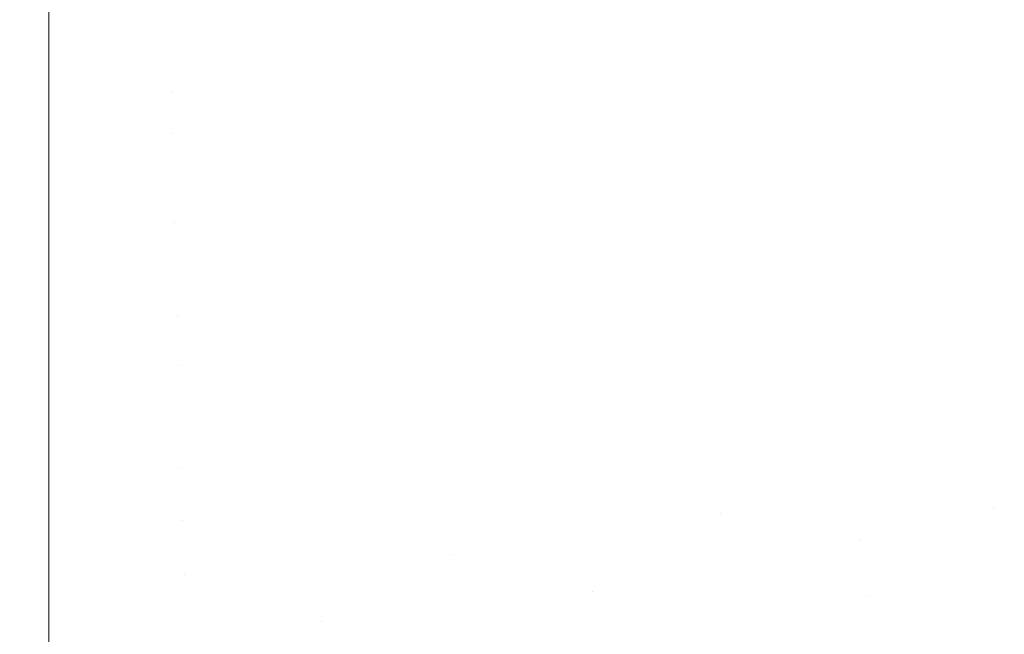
# Model space of a CAD drawing. Header units: centimetres. Extents: x -21.6 to 22.7, y 3.4 to 5.2.
# Tile 195 of 256: x 7.6683 to 7.7172, y 3.6391 to 3.6696. Entities that reach past the tile are written whole.
import ezdxf

# ---------------------------------------------------------------- set-up
doc = ezdxf.new("R2010")
doc.units = ezdxf.units.CM
doc.header["$LTSCALE"] = 2.54
doc.layers.add('Lucido design-1', color=7, linetype='Continuous')

# ---------------------------------------------------------------- blocks, each defined once
blk = doc.blocks.new('Gruppo-4-1')
at = {"color": 7, "linetype": 'Continuous', "lineweight": 9}
blk.add_3dface([(-21.503423, 5.100212, -1872.215514), (-21.503423, 3.500212, -1872.215514), (22.630348, 3.500212, -1872.215514), (22.630348, 5.100212, -1872.215514)], dxfattribs=at)
for points, invisible_edges in [([(22.630348, 5.100212, -1873.015514), (22.630348, 3.500212, -1873.015514), (7.686575, 3.600896, -1873.015514), (7.695257, 3.601786, -1873.015514)], 10), ([(22.630348, 5.100212, -1873.015514), (7.695257, 3.601786, -1873.015514), (7.700788, 3.602588, -1873.015514)], 9), ([(7.700788, 3.602588, -1873.015514), (7.70392, 3.603043, -1873.015514), (22.630348, 5.100212, -1873.015514)], 10), ([(22.630348, 5.100212, -1873.015514), (7.70392, 3.603043, -1873.015514), (7.712563, 3.604668, -1873.015514)], 9), ([(22.630348, 5.100212, -1873.015514), (7.712563, 3.604668, -1873.015514), (7.721183, 3.606664, -1873.015514)], 9), ([(7.712211, 3.669454, -1872.992638), (7.711833, 3.671504, -1872.990856), (7.717672, 3.673173, -1872.990856), (7.718102, 3.671138, -1872.992638)], 15), ([(7.687802, 3.669013, -1872.989037), (7.68765, 3.670962, -1872.987182), (7.693577, 3.671744, -1872.987182), (7.69378, 3.669801, -1872.989037)], 15), ([(7.705621, 3.672041, -1872.989037), (7.705935, 3.670047, -1872.990856), (7.699984, 3.668808, -1872.990856), (7.699722, 3.670812, -1872.989037)], 15), ([(7.706259, 3.667984, -1872.992638), (7.705935, 3.670047, -1872.990856), (7.711833, 3.671504, -1872.990856), (7.712211, 3.669454, -1872.992638)], 15), ([(7.718102, 3.671138, -1872.992638), (7.718545, 3.669036, -1872.994379), (7.7126, 3.667336, -1872.994379), (7.712211, 3.669454, -1872.992638)], 15), ([(-6.542823, 3.670923, -1872.986225), (7.669748, 3.670923, -1872.986225), (7.669748, 3.667771, -1872.989242), (-6.542823, 3.667771, -1872.989242)], 5), ([(7.669748, 3.667771, -1872.989242), (7.669748, 3.670923, -1872.986225), (7.675727, 3.670065, -1872.987182), (7.675778, 3.668108, -1872.989037)], 14), ([(7.681799, 3.668447, -1872.989037), (7.681697, 3.670401, -1872.987182), (7.68765, 3.670962, -1872.987182), (7.687802, 3.669013, -1872.989037)], 15), ([(7.699722, 3.670812, -1872.989037), (7.699984, 3.668808, -1872.990856), (7.69399, 3.667788, -1872.990856), (7.69378, 3.669801, -1872.989037)], 15), ([(7.675778, 3.668108, -1872.989037), (7.675727, 3.670065, -1872.987182), (7.681697, 3.670401, -1872.987182), (7.681799, 3.668447, -1872.989037)], 15), ([(7.69378, 3.669801, -1872.989037), (7.69399, 3.667788, -1872.990856), (7.68796, 3.666993, -1872.990856), (7.687802, 3.669013, -1872.989037)], 15), ([(7.700255, 3.666734, -1872.992638), (7.699984, 3.668808, -1872.990856), (7.705935, 3.670047, -1872.990856), (7.706259, 3.667984, -1872.992638)], 15), ([(7.712211, 3.669454, -1872.992638), (7.7126, 3.667336, -1872.994379), (7.706594, 3.665853, -1872.994379), (7.706259, 3.667984, -1872.992638)], 15), ([(7.687802, 3.669013, -1872.989037), (7.68796, 3.666993, -1872.990856), (7.681904, 3.666422, -1872.990856), (7.681799, 3.668447, -1872.989037)], 15), ([(7.694207, 3.665705, -1872.992638), (7.69399, 3.667788, -1872.990856), (7.699984, 3.668808, -1872.990856), (7.700255, 3.666734, -1872.992638)], 15), ([(7.713002, 3.66515, -1872.996074), (7.7126, 3.667336, -1872.994379), (7.718545, 3.669036, -1872.994379), (7.719003, 3.666866, -1872.996074)], 15), ([(7.681799, 3.668447, -1872.989037), (7.681904, 3.666422, -1872.990856), (7.67583, 3.66608, -1872.990856), (7.675778, 3.668108, -1872.989037)], 15), ([(-6.542823, 3.667771, -1872.989242), (7.669748, 3.667771, -1872.989242), (7.669748, 3.664491, -1872.992118), (-6.542823, 3.664491, -1872.992118)], 5), ([(7.669748, 3.667771, -1872.989242), (7.675778, 3.668108, -1872.989037), (7.67583, 3.66608, -1872.990856)], 11), ([(7.67583, 3.66608, -1872.990856), (7.669748, 3.664491, -1872.992118), (7.669748, 3.667771, -1872.989242)], 9), ([(7.688123, 3.664902, -1872.992638), (7.68796, 3.666993, -1872.990856), (7.69399, 3.667788, -1872.990856), (7.694207, 3.665705, -1872.992638)], 15), ([(7.706259, 3.667984, -1872.992638), (7.706594, 3.665853, -1872.994379), (7.700535, 3.664591, -1872.994379), (7.700255, 3.666734, -1872.992638)], 15), ([(7.70694, 3.663653, -1872.996074), (7.706594, 3.665853, -1872.994379), (7.7126, 3.667336, -1872.994379), (7.713002, 3.66515, -1872.996074)], 15), ([(7.682013, 3.664327, -1872.992638), (7.681904, 3.666422, -1872.990856), (7.68796, 3.666993, -1872.990856), (7.688123, 3.664902, -1872.992638)], 15), ([(7.719003, 3.666866, -1872.996074), (7.719475, 3.66463, -1872.99772), (7.713417, 3.662898, -1872.99772), (7.713002, 3.66515, -1872.996074)], 15), ([(7.675885, 3.663981, -1872.992638), (7.67583, 3.66608, -1872.990856), (7.681904, 3.666422, -1872.990856), (7.682013, 3.664327, -1872.992638)], 15), ([(7.700255, 3.666734, -1872.992638), (7.700535, 3.664591, -1872.994379), (7.694431, 3.663553, -1872.994379), (7.694207, 3.665705, -1872.992638)], 15), ([(7.669748, 3.664491, -1872.992118), (7.67583, 3.66608, -1872.990856), (7.675885, 3.663981, -1872.992638)], 11), ([(7.700824, 3.662379, -1872.996074), (7.700535, 3.664591, -1872.994379), (7.706594, 3.665853, -1872.994379), (7.70694, 3.663653, -1872.996074)], 15), ([(7.694207, 3.665705, -1872.992638), (7.694431, 3.663553, -1872.994379), (7.688292, 3.662743, -1872.994379), (7.688123, 3.664902, -1872.992638)], 15), ([(7.688123, 3.664902, -1872.992638), (7.688292, 3.662743, -1872.994379), (7.682126, 3.662162, -1872.994379), (7.682013, 3.664327, -1872.992638)], 15), ([(7.713002, 3.66515, -1872.996074), (7.713417, 3.662898, -1872.99772), (7.707296, 3.661387, -1872.99772), (7.70694, 3.663653, -1872.996074)], 15), ([(-6.542823, 3.664491, -1872.992118), (7.669748, 3.664491, -1872.992118), (7.669748, 3.661088, -1872.994849), (-6.542823, 3.661088, -1872.994849)], 5), ([(7.675885, 3.663981, -1872.992638), (7.675941, 3.661813, -1872.994379), (7.669748, 3.661088, -1872.994849), (7.669748, 3.664491, -1872.992118)], 11), ([(7.682013, 3.664327, -1872.992638), (7.682126, 3.662162, -1872.994379), (7.675941, 3.661813, -1872.994379), (7.675885, 3.663981, -1872.992638)], 15), ([(7.694663, 3.661332, -1872.996074), (7.694431, 3.663553, -1872.994379), (7.700535, 3.664591, -1872.994379), (7.700824, 3.662379, -1872.996074)], 15), ([(7.713417, 3.662898, -1872.99772), (7.719475, 3.66463, -1872.99772), (7.719961, 3.66233, -1872.999315), (7.713843, 3.660581, -1872.999315)], 15), ([(7.688466, 3.660514, -1872.996074), (7.688292, 3.662743, -1872.994379), (7.694431, 3.663553, -1872.994379), (7.694663, 3.661332, -1872.996074)], 15), ([(7.70694, 3.663653, -1872.996074), (7.707296, 3.661387, -1872.99772), (7.701122, 3.660101, -1872.99772), (7.700824, 3.662379, -1872.996074)], 15), ([(7.713843, 3.660581, -1872.999315), (7.707663, 3.659055, -1872.999315), (7.707296, 3.661387, -1872.99772), (7.713417, 3.662898, -1872.99772)], 15), ([(7.682242, 3.659928, -1872.996074), (7.682126, 3.662162, -1872.994379), (7.688292, 3.662743, -1872.994379), (7.688466, 3.660514, -1872.996074)], 15), ([(7.700824, 3.662379, -1872.996074), (7.701122, 3.660101, -1872.99772), (7.694902, 3.659043, -1872.99772), (7.694663, 3.661332, -1872.996074)], 15), ([(7.675999, 3.659576, -1872.996074), (7.675941, 3.661813, -1872.994379), (7.682126, 3.662162, -1872.994379), (7.682242, 3.659928, -1872.996074)], 15), ([(7.713843, 3.660581, -1872.999315), (7.719961, 3.66233, -1872.999315), (7.72046, 3.659966, -1873.000853), (7.714282, 3.658199, -1873.000853)], 15), ([(7.669748, 3.661088, -1872.994849), (7.675941, 3.661813, -1872.994379), (7.675999, 3.659576, -1872.996074)], 11), ([(7.701122, 3.660101, -1872.99772), (7.707296, 3.661387, -1872.99772), (7.707663, 3.659055, -1872.999315), (7.701428, 3.657756, -1872.999315)], 15), ([(-6.542823, 3.661088, -1872.994849), (7.669748, 3.661088, -1872.994849), (7.669748, 3.65757, -1872.997429), (-6.542823, 3.65757, -1872.997429)], 5), ([(7.669748, 3.65757, -1872.997429), (7.669748, 3.661088, -1872.994849), (7.675999, 3.659576, -1872.996074)], 10), ([(7.694663, 3.661332, -1872.996074), (7.694902, 3.659043, -1872.99772), (7.688645, 3.658217, -1872.99772), (7.688466, 3.660514, -1872.996074)], 15), ([(7.688466, 3.660514, -1872.996074), (7.688645, 3.658217, -1872.99772), (7.682362, 3.657626, -1872.99772), (7.682242, 3.659928, -1872.996074)], 15), ([(7.714282, 3.658199, -1873.000853), (7.70804, 3.656658, -1873.000853), (7.707663, 3.659055, -1872.999315), (7.713843, 3.660581, -1872.999315)], 15), ([(7.682242, 3.659928, -1872.996074), (7.682362, 3.657626, -1872.99772), (7.676059, 3.65727, -1872.99772), (7.675999, 3.659576, -1872.996074)], 15), ([(7.701428, 3.657756, -1872.999315), (7.695147, 3.656688, -1872.999315), (7.694902, 3.659043, -1872.99772), (7.701122, 3.660101, -1872.99772)], 15), ([(7.714282, 3.658199, -1873.000853), (7.72046, 3.659966, -1873.000853), (7.720972, 3.65754, -1873.002333), (7.714731, 3.655755, -1873.002333)], 15), ([(7.675999, 3.659576, -1872.996074), (7.676059, 3.65727, -1872.99772), (7.669748, 3.65757, -1872.997429)], 11), ([(7.688645, 3.658217, -1872.99772), (7.694902, 3.659043, -1872.99772), (7.695147, 3.656688, -1872.999315), (7.68883, 3.655854, -1872.999315)], 15), ([(7.701428, 3.657756, -1872.999315), (7.707663, 3.659055, -1872.999315), (7.70804, 3.656658, -1873.000853), (7.701743, 3.655346, -1873.000853)], 15), ([(7.68883, 3.655854, -1872.999315), (7.682485, 3.655257, -1872.999315), (7.682362, 3.657626, -1872.99772), (7.688645, 3.658217, -1872.99772)], 15), ([(7.714731, 3.655755, -1873.002333), (7.708426, 3.654199, -1873.002333), (7.70804, 3.656658, -1873.000853), (7.714282, 3.658199, -1873.000853)], 15), ([(-6.542823, 3.65757, -1872.997429), (7.669748, 3.65757, -1872.997429), (7.669748, 3.653942, -1872.999853), (-6.542823, 3.653942, -1872.999853)], 5), ([(7.676121, 3.654898, -1872.999315), (7.669748, 3.653942, -1872.999853), (7.669748, 3.65757, -1872.997429), (7.676059, 3.65727, -1872.99772)], 13), ([(7.676059, 3.65727, -1872.99772), (7.682362, 3.657626, -1872.99772), (7.682485, 3.655257, -1872.999315), (7.676121, 3.654898, -1872.999315)], 15), ([(7.701743, 3.655346, -1873.000853), (7.6954, 3.654268, -1873.000853), (7.695147, 3.656688, -1872.999315), (7.701428, 3.657756, -1872.999315)], 15), ([(7.714731, 3.655755, -1873.002333), (7.720972, 3.65754, -1873.002333), (7.721497, 3.655054, -1873.003749), (7.715192, 3.653251, -1873.003749)], 15), ([(7.68883, 3.655854, -1872.999315), (7.695147, 3.656688, -1872.999315), (7.6954, 3.654268, -1873.000853), (7.68902, 3.653426, -1873.000853)], 15), ([(7.701743, 3.655346, -1873.000853), (7.70804, 3.656658, -1873.000853), (7.708426, 3.654199, -1873.002333), (7.702066, 3.652874, -1873.002333)], 15), ([(7.68902, 3.653426, -1873.000853), (7.682611, 3.652822, -1873.000853), (7.682485, 3.655257, -1872.999315), (7.68883, 3.655854, -1872.999315)], 15), ([(7.715192, 3.653251, -1873.003749), (7.708823, 3.651678, -1873.003749), (7.708426, 3.654199, -1873.002333), (7.714731, 3.655755, -1873.002333)], 15), ([(7.676121, 3.654898, -1872.999315), (7.682485, 3.655257, -1872.999315), (7.682611, 3.652822, -1873.000853), (7.676184, 3.65246, -1873.000853)], 15), ([(7.702066, 3.652874, -1873.002333), (7.695659, 3.651784, -1873.002333), (7.6954, 3.654268, -1873.000853), (7.701743, 3.655346, -1873.000853)], 15), ([(7.715192, 3.653251, -1873.003749), (7.721497, 3.655054, -1873.003749), (7.722034, 3.65251, -1873.0051), (7.715664, 3.650688, -1873.0051)], 15), ([(7.676184, 3.65246, -1873.000853), (7.669748, 3.653942, -1872.999853), (7.676121, 3.654898, -1872.999315)], 11), ([(7.68902, 3.653426, -1873.000853), (7.6954, 3.654268, -1873.000853), (7.695659, 3.651784, -1873.002333), (7.689214, 3.650934, -1873.002333)], 15), ([(7.702066, 3.652874, -1873.002333), (7.708426, 3.654199, -1873.002333), (7.708823, 3.651678, -1873.003749), (7.702397, 3.65034, -1873.003749)], 15), ([(-6.542823, 3.653942, -1872.999853), (7.669748, 3.653942, -1872.999853), (7.669748, 3.650212, -1873.002117), (-6.542823, 3.650212, -1873.002117)], 5), ([(7.669748, 3.650212, -1873.002117), (7.669748, 3.653942, -1872.999853), (7.676184, 3.65246, -1873.000853)], 10), ([(7.689214, 3.650934, -1873.002333), (7.682741, 3.650324, -1873.002333), (7.682611, 3.652822, -1873.000853), (7.68902, 3.653426, -1873.000853)], 15), ([(7.715664, 3.650688, -1873.0051), (7.709228, 3.649099, -1873.0051), (7.708823, 3.651678, -1873.003749), (7.715192, 3.653251, -1873.003749)], 15), ([(7.676184, 3.65246, -1873.000853), (7.682611, 3.652822, -1873.000853), (7.682741, 3.650324, -1873.002333), (7.676249, 3.649958, -1873.002333)], 15), ([(7.702397, 3.65034, -1873.003749), (7.695924, 3.649239, -1873.003749), (7.695659, 3.651784, -1873.002333), (7.702066, 3.652874, -1873.002333)], 15), ([(7.676184, 3.65246, -1873.000853), (7.676249, 3.649958, -1873.002333), (7.669748, 3.650212, -1873.002117)], 11), ([(7.715664, 3.650688, -1873.0051), (7.722034, 3.65251, -1873.0051), (7.722583, 3.64991, -1873.006381), (7.716146, 3.64807, -1873.006381)], 15), ([(7.689214, 3.650934, -1873.002333), (7.695659, 3.651784, -1873.002333), (7.695924, 3.649239, -1873.003749), (7.689414, 3.64838, -1873.003749)], 15), ([(7.702397, 3.65034, -1873.003749), (7.708823, 3.651678, -1873.003749), (7.709228, 3.649099, -1873.0051), (7.702736, 3.647747, -1873.0051)], 15), ([(7.689414, 3.64838, -1873.003749), (7.682874, 3.647764, -1873.003749), (7.682741, 3.650324, -1873.002333), (7.689214, 3.650934, -1873.002333)], 15), ([(7.716146, 3.64807, -1873.006381), (7.709642, 3.646464, -1873.006381), (7.709228, 3.649099, -1873.0051), (7.715664, 3.650688, -1873.0051)], 15), ([(-6.542823, 3.650212, -1873.002117), (7.669748, 3.650212, -1873.002117), (7.669748, 3.646387, -1873.004215), (-6.542823, 3.646387, -1873.004215)], 5), ([(7.676316, 3.647394, -1873.003749), (7.669748, 3.646387, -1873.004215), (7.669748, 3.650212, -1873.002117), (7.676249, 3.649958, -1873.002333)], 13), ([(7.676249, 3.649958, -1873.002333), (7.682741, 3.650324, -1873.002333), (7.682874, 3.647764, -1873.003749), (7.676316, 3.647394, -1873.003749)], 15), ([(7.702736, 3.647747, -1873.0051), (7.696196, 3.646635, -1873.0051), (7.695924, 3.649239, -1873.003749), (7.702397, 3.65034, -1873.003749)], 15), ([(7.716146, 3.64807, -1873.006381), (7.722583, 3.64991, -1873.006381), (7.723143, 3.647258, -1873.007589), (7.716637, 3.645398, -1873.007589)], 15), ([(7.689414, 3.64838, -1873.003749), (7.695924, 3.649239, -1873.003749), (7.696196, 3.646635, -1873.0051), (7.689618, 3.645767, -1873.0051)], 15), ([(7.702736, 3.647747, -1873.0051), (7.709228, 3.649099, -1873.0051), (7.709642, 3.646464, -1873.006381), (7.703082, 3.645097, -1873.006381)], 15), ([(7.689618, 3.645767, -1873.0051), (7.683011, 3.645145, -1873.0051), (7.682874, 3.647764, -1873.003749), (7.689414, 3.64838, -1873.003749)], 15), ([(7.676316, 3.647394, -1873.003749), (7.682874, 3.647764, -1873.003749), (7.683011, 3.645145, -1873.0051), (7.676384, 3.644771, -1873.0051)], 15), ([(7.703082, 3.645097, -1873.006381), (7.696474, 3.643974, -1873.006381), (7.696196, 3.646635, -1873.0051), (7.702736, 3.647747, -1873.0051)], 15), ([(7.716637, 3.645398, -1873.007589), (7.710065, 3.643775, -1873.007589), (7.709642, 3.646464, -1873.006381), (7.716146, 3.64807, -1873.006381)], 15), ([(7.676384, 3.644771, -1873.0051), (7.669748, 3.646387, -1873.004215), (7.676316, 3.647394, -1873.003749)], 11), ([(7.716637, 3.645398, -1873.007589), (7.723143, 3.647258, -1873.007589), (7.723713, 3.644555, -1873.008722)], 11), ([(-6.542823, 3.646387, -1873.004215), (7.669748, 3.646387, -1873.004215), (7.669748, 3.642474, -1873.006145), (-6.542823, 3.642474, -1873.006145)], 5), ([(7.669748, 3.642474, -1873.006145), (7.669748, 3.646387, -1873.004215), (7.676384, 3.644771, -1873.0051)], 10), ([(7.689618, 3.645767, -1873.0051), (7.696196, 3.646635, -1873.0051), (7.696474, 3.643974, -1873.006381), (7.689826, 3.643096, -1873.006381)], 15), ([(7.703082, 3.645097, -1873.006381), (7.709642, 3.646464, -1873.006381), (7.710065, 3.643775, -1873.007589)], 11), ([(7.689826, 3.643096, -1873.006381), (7.68315, 3.642468, -1873.006381), (7.683011, 3.645145, -1873.0051), (7.689618, 3.645767, -1873.0051)], 15), ([(7.710496, 3.641035, -1873.008722), (7.710065, 3.643775, -1873.007589), (7.716637, 3.645398, -1873.007589)], 11), ([(7.716637, 3.645398, -1873.007589), (7.723713, 3.644555, -1873.008722), (7.710496, 3.641035, -1873.008722)], 11), ([(7.676384, 3.644771, -1873.0051), (7.676454, 3.64209, -1873.006381), (7.669748, 3.642474, -1873.006145)], 11), ([(7.676384, 3.644771, -1873.0051), (7.683011, 3.645145, -1873.0051), (7.68315, 3.642468, -1873.006381), (7.676454, 3.64209, -1873.006381)], 15), ([(7.696757, 3.641258, -1873.007589), (7.696474, 3.643974, -1873.006381), (7.703082, 3.645097, -1873.006381)], 11), ([(7.703082, 3.645097, -1873.006381), (7.710065, 3.643775, -1873.007589), (7.696757, 3.641258, -1873.007589)], 11), ([(7.710934, 3.638246, -1873.009775), (7.710496, 3.641035, -1873.008722), (7.723713, 3.644555, -1873.008722), (7.724294, 3.641804, -1873.009775)], 15), ([(7.689826, 3.643096, -1873.006381), (7.696474, 3.643974, -1873.006381), (7.696757, 3.641258, -1873.007589)], 11), ([(7.710065, 3.643775, -1873.007589), (7.710496, 3.641035, -1873.008722), (7.697045, 3.638491, -1873.008722), (7.696757, 3.641258, -1873.007589)], 15), ([(7.683292, 3.639736, -1873.007589), (7.68315, 3.642468, -1873.006381), (7.689826, 3.643096, -1873.006381)], 11), ([(7.689826, 3.643096, -1873.006381), (7.696757, 3.641258, -1873.007589), (7.683292, 3.639736, -1873.007589)], 11), ([(-6.542823, 3.64196, -1873.006371), (-6.542823, 3.642474, -1873.006145), (7.669748, 3.642474, -1873.006145), (7.669748, 3.64196, -1873.006371)], 10), ([(7.676454, 3.64209, -1873.006381), (7.669748, 3.64196, -1873.006371), (7.669748, 3.642474, -1873.006145)], 9), ([(7.676454, 3.64209, -1873.006381), (7.68315, 3.642468, -1873.006381), (7.683292, 3.639736, -1873.007589)], 11), ([(7.669748, 3.64196, -1873.006371), (7.669748, 3.639221, -1873.007576), (-6.542823, 3.639221, -1873.007576), (-6.542823, 3.64196, -1873.006371)], 10), ([(7.669748, 3.639221, -1873.007576), (7.669748, 3.64196, -1873.006371), (7.676454, 3.64209, -1873.006381)], 10), ([(7.676454, 3.64209, -1873.006381), (7.683292, 3.639736, -1873.007589), (7.669748, 3.639221, -1873.007576)], 11), ([(7.724294, 3.641804, -1873.009775), (7.724884, 3.639009, -1873.010748), (7.71138, 3.635413, -1873.010748), (7.710934, 3.638246, -1873.009775)], 15), ([(7.696757, 3.641258, -1873.007589), (7.697045, 3.638491, -1873.008722), (7.683437, 3.636953, -1873.008722), (7.683292, 3.639736, -1873.007589)], 15), ([(7.697339, 3.635675, -1873.009775), (7.697045, 3.638491, -1873.008722), (7.710496, 3.641035, -1873.008722), (7.710934, 3.638246, -1873.009775)], 15), ([(7.669748, 3.63848, -1873.007902), (7.683292, 3.639736, -1873.007589), (7.683437, 3.636953, -1873.008722)], 11), ([(7.669748, 3.63848, -1873.007902), (7.669748, 3.639221, -1873.007576), (7.683292, 3.639736, -1873.007589)], 10), ([(7.669748, 3.639221, -1873.007576), (7.669748, 3.63848, -1873.007902), (-6.542823, 3.63848, -1873.007902), (-6.542823, 3.639221, -1873.007576)], 10)]:
    blk.add_3dface(points, dxfattribs=dict(at, invisible_edges=invisible_edges))
blk = doc.blocks.new('Gruppo-5-1')
at = {"color": 7}
blk.add_blockref('Gruppo-4-1', (0, 0), dxfattribs=at)

msp = doc.modelspace()

# ---------------------------------------------------------------- block references
at = {"layer": 'Lucido design-1', "color": 7}
msp.add_blockref('Gruppo-5-1', (0, 0), dxfattribs=at)

doc.saveas('drawing.dxf')
